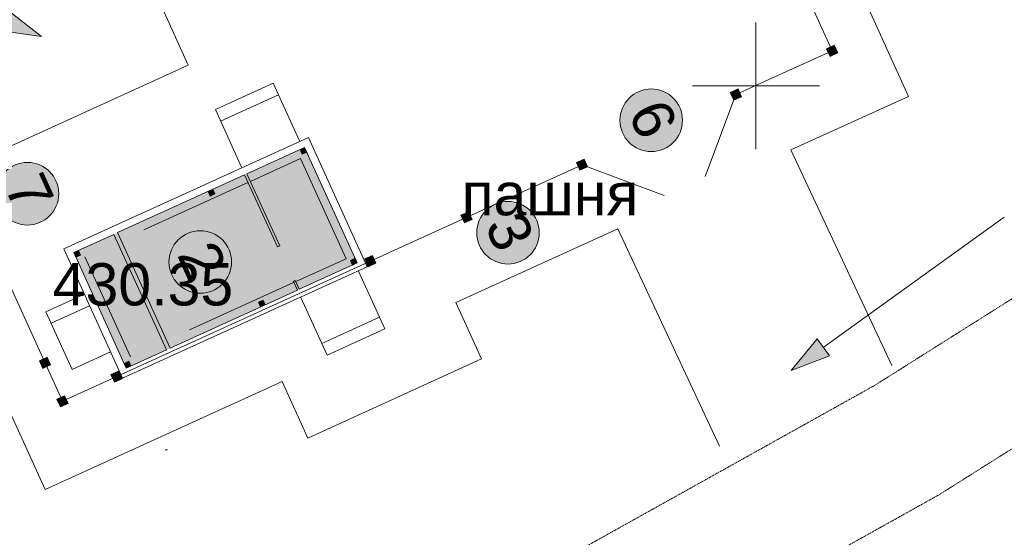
# Model space of a CAD drawing. Header units: millimetres. Extents: x 918404 to 1362154, y 4120617 to 4364104.
# Tile 230 of 256: x 1118122 to 1122779, y 4175233 to 4177681. Entities that reach past the tile are written whole.
import ezdxf

# ---------------------------------------------------------------- set-up
doc = ezdxf.new("R2010")
doc.units = ezdxf.units.MM
doc.header["$MEASUREMENT"] = 0
doc.linetypes.add('thk_line_type', pattern=[945, 540, -405])
doc.linetypes.add('Д_ТРОТ_ТРУБА', pattern=[1.5, 0.75, -0.75])
for name, color, linetype, lineweight in [('(001) Сетка_Ном._пера__132', 132, 'Continuous', 18), ('(008) Скульптуры_Ном._пера__7', 7, 'Continuous', 18), ('+(газон)_Ном._пера__7', 7, 'Continuous', 18), ('0_Ном._пера__1', 1, 'Continuous', 18), ('0_Ном._пера__1_Ном._пера__5', 5, 'Continuous', 18), ('0_Ном._пера__255_Ном._пера__255', 255, 'Continuous', 18), ('0_Ном._пера__7', 7, 'Continuous', 18), ('0_Ном._пера__7_Ном._пера__5', 5, 'Continuous', 18), ('0_Ном._пера__7_Ном._пера__7', 7, 'Continuous', 18), ('2D-чертеж - Общий_Ном._пера__1', 1, 'Continuous', 18), ('2D-чертеж - Общий_Ном._пера__100', 100, 'Continuous', 18), ('2D-чертеж - Общий_Ном._пера__7', 7, 'Continuous', 18), ('ВЫСОТА_Ном._пера__7', 7, 'Continuous', 18), ('Зоп. К._Ном._пера__1', 1, 'Continuous', 18), ('Интерьер- Перегородка_Ном._пера__7', 7, 'Continuous', 18), ('ТОЧКИ_Ном._пера__5', 5, 'Continuous', 18)]:
    doc.layers.add(name, color=color, linetype=linetype, lineweight=lineweight)
doc.layers.add('+(газон)', color=7, linetype='Continuous')
doc.layers.add('Интерьер- Перегородка', color=7, linetype='Continuous')
doc.styles.add('СГЕНЕРИР_СТИЛЬ_1', font='arial.ttf')
doc.styles.add('СГЕНЕРИР_СТИЛЬ_2', font='arial.ttf')

# ---------------------------------------------------------------- blocks, each defined once
blk = doc.blocks.new('Стена_127', base_point=(1119742, 4176521.8))
at = {"layer": 'Интерьер- Перегородка_Ном._пера__7', "linetype": 'Continuous', "flags": 128}
for points in [[(1119765.8, 4176512.9), (1119487.4, 4177124.5)], [(1119469.5, 4177076.8), (1119718.1, 4176530.8)]]:
    blk.add_lwpolyline(points, dxfattribs=at)
blk = doc.blocks.new('Стена_128', base_point=(1119742, 4176521.8))
at = {"layer": 'Интерьер- Перегородка_Ном._пера__7', "linetype": 'Continuous', "flags": 128}
for points in [[(1119718.1, 4176530.8), (1119444.2, 4176406)], [(1118608.2, 4175985.8), (1119765.8, 4176512.9)], [(1119435.1, 4176401.9), (1118833.5, 4176128)], [(1118815.3, 4176119.7), (1118626, 4176033.5)]]:
    blk.add_lwpolyline(points, dxfattribs=at)
blk = doc.blocks.new('Стена_129', base_point=(1119478.4, 4177100.7))
at = {"layer": 'Интерьер- Перегородка_Ном._пера__7', "linetype": 'Continuous', "flags": 128}
for points in [[(1119487.4, 4177124.5), (1118329.7, 4176597.4)], [(1119196.5, 4176952.5), (1119469.5, 4177076.8)], [(1118584.9, 4176674.1), (1119185.6, 4176947.5)], [(1118377.4, 4176579.6), (1118566.7, 4176665.8)]]:
    blk.add_lwpolyline(points, dxfattribs=at)
blk = doc.blocks.new('Стена_130', base_point=(1118617.1, 4176009.7))
at = {"layer": 'Интерьер- Перегородка_Ном._пера__7', "linetype": 'Continuous', "flags": 128}
for points in [[(1118329.7, 4176597.4), (1118608.2, 4175985.8)], [(1118626, 4176033.5), (1118377.4, 4176579.6)]]:
    blk.add_lwpolyline(points, dxfattribs=at)
blk = doc.blocks.new('Стена_131', base_point=(1119183.6, 4176966.4))
at = {"layer": 'Интерьер- Перегородка_Ном._пера__7', "linetype": 'Continuous', "flags": 128}
for points in [[(1119185.6, 4176947.5), (1119340.8, 4176606.5)], [(1119351.8, 4176611.4), (1119196.5, 4176952.5)], [(1119340.8, 4176606.5), (1119351.8, 4176611.4)]]:
    blk.add_lwpolyline(points, dxfattribs=at)
blk = doc.blocks.new('Стена_132', base_point=(1119420.9, 4176445.1))
at = {"layer": 'Интерьер- Перегородка_Ном._пера__7', "linetype": 'Continuous', "flags": 128}
for points in [[(1119425.4, 4176447.2), (1119416.3, 4176443.1)], [(1119416.3, 4176443.1), (1119435.1, 4176401.9)], [(1119444.2, 4176406), (1119425.4, 4176447.2)]]:
    blk.add_lwpolyline(points, dxfattribs=at)
blk = doc.blocks.new('Стена_133', base_point=(1118568.3, 4176686.3))
at = {"layer": 'Интерьер- Перегородка_Ном._пера__7', "linetype": 'Continuous', "flags": 128}
for points in [[(1118566.7, 4176665.8), (1118815.3, 4176119.7)], [(1118833.5, 4176128), (1118584.9, 4176674.1)]]:
    blk.add_lwpolyline(points, dxfattribs=at)
blk = doc.blocks.new('Колонна_470', base_point=(1118241.4, 4176058.4))
at = {"layer": '+(газон)', "linetype": 'Continuous', "lineweight": 0, "true_color": 0x000000}
blk.add_hatch(color=18, dxfattribs=at).paths.add_polyline_path([(1118251.3, 4176084.9), (1118214.9, 4176068.3), (1118231.5, 4176031.9), (1118267.9, 4176048.5)])
at = {"layer": '+(газон)_Ном._пера__7', "linetype": 'Continuous', "flags": 128}
blk.add_lwpolyline([(1118251.3, 4176084.9), (1118214.9, 4176068.3), (1118231.5, 4176031.9), (1118267.9, 4176048.5)], close=True, dxfattribs=at)
blk = doc.blocks.new('Колонна_473', base_point=(1119780.5, 4176539.4))
at = {"layer": '+(газон)', "linetype": 'Continuous', "lineweight": 0, "true_color": 0x000000}
blk.add_hatch(color=18, dxfattribs=at).paths.add_polyline_path([(1119790.4, 4176565.8), (1119754, 4176549.3), (1119770.5, 4176512.9), (1119807, 4176529.4)])
at = {"layer": '+(газон)_Ном._пера__7', "linetype": 'Continuous', "flags": 128}
blk.add_lwpolyline([(1119790.4, 4176565.8), (1119754, 4176549.3), (1119770.5, 4176512.9), (1119807, 4176529.4)], close=True, dxfattribs=at)
blk = doc.blocks.new('Колонна_474', base_point=(1118579.8, 4175992.7))
at = {"layer": '+(газон)', "linetype": 'Continuous', "lineweight": 0, "true_color": 0x000000}
blk.add_hatch(color=18, dxfattribs=at).paths.add_polyline_path([(1118589.7, 4176019.2), (1118553.3, 4176002.6), (1118569.9, 4175966.2), (1118606.3, 4175982.8)])
at = {"layer": '+(газон)_Ном._пера__7', "linetype": 'Continuous', "flags": 128}
blk.add_lwpolyline([(1118589.7, 4176019.2), (1118553.3, 4176002.6), (1118569.9, 4175966.2), (1118606.3, 4175982.8)], close=True, dxfattribs=at)
blk = doc.blocks.new('Колонна_475', base_point=(1120235.5, 4176746.6))
at = {"layer": '+(газон)', "linetype": 'Continuous', "lineweight": 0, "true_color": 0x000000}
blk.add_hatch(color=18, dxfattribs=at).paths.add_polyline_path([(1120245.4, 4176773), (1120209, 4176756.5), (1120225.6, 4176720.1), (1120262, 4176736.6)])
at = {"layer": '+(газон)_Ном._пера__7', "linetype": 'Continuous', "flags": 128}
blk.add_lwpolyline([(1120245.4, 4176773), (1120209, 4176756.5), (1120225.6, 4176720.1), (1120262, 4176736.6)], close=True, dxfattribs=at)
blk = doc.blocks.new('Колонна_476', base_point=(1118324.3, 4175876.4))
at = {"layer": '+(газон)', "linetype": 'Continuous', "lineweight": 0, "true_color": 0x000000}
blk.add_hatch(color=18, dxfattribs=at).paths.add_polyline_path([(1118334.2, 4175902.9), (1118297.8, 4175886.3), (1118314.4, 4175849.9), (1118350.8, 4175866.5)])
at = {"layer": '+(газон)_Ном._пера__7', "linetype": 'Continuous', "flags": 128}
blk.add_lwpolyline([(1118334.2, 4175902.9), (1118297.8, 4175886.3), (1118314.4, 4175849.9), (1118350.8, 4175866.5)], close=True, dxfattribs=at)
blk = doc.blocks.new('Колонна_477', base_point=(1120781.6, 4176995.2))
at = {"layer": '+(газон)', "linetype": 'Continuous', "lineweight": 0, "true_color": 0x000000}
blk.add_hatch(color=18, dxfattribs=at).paths.add_polyline_path([(1120791.5, 4177021.7), (1120755.1, 4177005.1), (1120771.7, 4176968.7), (1120808.1, 4176985.3)])
at = {"layer": '+(газон)_Ном._пера__7', "linetype": 'Continuous', "flags": 128}
blk.add_lwpolyline([(1120791.5, 4177021.7), (1120755.1, 4177005.1), (1120771.7, 4176968.7), (1120808.1, 4176985.3)], close=True, dxfattribs=at)
blk = doc.blocks.new('Колонна_478', base_point=(1121509.7, 4177326.7))
at = {"layer": '+(газон)', "linetype": 'Continuous', "lineweight": 0, "true_color": 0x000000}
blk.add_hatch(color=18, dxfattribs=at).paths.add_polyline_path([(1121519.6, 4177353.2), (1121483.2, 4177336.6), (1121499.8, 4177300.2), (1121536.2, 4177316.8)])
at = {"layer": '+(газон)_Ном._пера__7', "linetype": 'Continuous', "flags": 128}
blk.add_lwpolyline([(1121519.6, 4177353.2), (1121483.2, 4177336.6), (1121499.8, 4177300.2), (1121536.2, 4177316.8)], close=True, dxfattribs=at)
blk = doc.blocks.new('Колонна_479', base_point=(1121964.7, 4177533.9))
at = {"layer": '+(газон)', "linetype": 'Continuous', "lineweight": 0, "true_color": 0x000000}
blk.add_hatch(color=18, dxfattribs=at).paths.add_polyline_path([(1121974.6, 4177560.3), (1121938.2, 4177543.8), (1121954.8, 4177507.4), (1121991.2, 4177523.9)])
at = {"layer": '+(газон)_Ном._пера__7', "linetype": 'Continuous', "flags": 128}
blk.add_lwpolyline([(1121974.6, 4177560.3), (1121938.2, 4177543.8), (1121954.8, 4177507.4), (1121991.2, 4177523.9)], close=True, dxfattribs=at)
blk = doc.blocks.new('Линия_195', base_point=(1122778.8, 4176747.2))
at = {"layer": '0_Ном._пера__1', "linetype": 'Continuous'}
blk.add_hatch(color=256, dxfattribs=at).paths.add_polyline_path([(1121771.5, 4176022.3), (1121952.1, 4176090.8), (1121893.7, 4176171.9)])
for p, q in [((1122778.8, 4176747.2), (1121922.9, 4176131.3)), ((1121771.5, 4176022.3), (1121893.7, 4176171.9)), ((1121893.7, 4176171.9), (1121952.1, 4176090.8)), ((1121771.5, 4176022.3), (1121952.1, 4176090.8))]:
    blk.add_line(p, q, dxfattribs=at)
blk = doc.blocks.new('Линия_197', base_point=(1116655.1, 4178273.8))
at = {"layer": '0_Ном._пера__1', "linetype": 'Continuous'}
blk.add_hatch(color=256, dxfattribs=at).paths.add_polyline_path([(1118225.5, 4177600.6), (1118073.7, 4177720.1), (1118034.3, 4177628.2)])
for p, q in [((1116655.1, 4178273.8), (1118054, 4177674.1)), ((1118034.3, 4177628.2), (1118073.7, 4177720.1)), ((1118225.5, 4177600.6), (1118073.7, 4177720.1)), ((1118225.5, 4177600.6), (1118034.3, 4177628.2))]:
    blk.add_line(p, q, dxfattribs=at)

msp = doc.modelspace()

# ---------------------------------------------------------------- hatches: boundary and pattern name
at = {"layer": '0_Ном._пера__255_Ном._пера__255', "linetype": 'Continuous'}
for points in [[(1121243.6, 4177266.6, 1), (1120974.4, 4177144, 1)], [(1118293.1, 4176918.9, 1), (1118023.9, 4176796.3, 1)], [(1120566.1, 4176734.5, 1), (1120296.8, 4176611.9, 1)], [(1119110.4, 4176596.4, 1), (1118841.1, 4176473.8, 1)]]:
    msp.add_hatch(color=256, dxfattribs=at).paths.add_polyline_path(points)
at = {"layer": '2D-чертеж - Общий_Ном._пера__100', "linetype": 'Continuous'}
for points in [[(1119447.7, 4177066.9), (1119457.6, 4177045), (1119479.5, 4177055), (1119469.5, 4177076.8)], [(1119012.6, 4176868.8), (1119022.6, 4176847), (1119044.4, 4176856.9), (1119034.5, 4176878.8)], [(1118377.4, 4176579.6), (1118387.3, 4176557.7), (1118409.2, 4176567.7), (1118399.2, 4176589.5)], [(1119686.3, 4176542.7), (1119696.3, 4176520.8), (1119718.1, 4176530.8), (1119708.2, 4176552.6)], [(1119251.3, 4176344.6), (1119261.3, 4176322.7), (1119283.1, 4176332.7), (1119273.2, 4176354.5)], [(1118616.1, 4176055.4), (1118626, 4176033.5), (1118647.8, 4176043.5), (1118637.9, 4176065.3)]]:
    msp.add_hatch(color=256, dxfattribs=at).paths.add_polyline_path(points)
at = {"layer": 'Зоп. К._Ном._пера__1', "linetype": 'Continuous', "lineweight": 18}
msp.add_hatch(color=14, dxfattribs=at).paths.add_polyline_path([(1118626, 4176033.5), (1118377.4, 4176579.6), (1119469.5, 4177076.8), (1119718.1, 4176530.8)])

# ---------------------------------------------------------------- linework, layer by layer
at = {"layer": '(001) Сетка_Ном._пера__132', "linetype": 'Continuous'}
for p, q in [((1121604.5, 4177668.2), (1121604.5, 4177068.2)), ((1121304.5, 4177368.2), (1121904.5, 4177368.2))]:
    msp.add_line(p, q, dxfattribs=at)
at = {"layer": '0_Ном._пера__1_Ном._пера__5', "linetype": 'Continuous'}
for centre in [(1121109, 4177205.3), (1118158.5, 4176857.6), (1120431.4, 4176673.2), (1118975.7, 4176535.1)]:
    msp.add_circle(centre, 147.9, dxfattribs=at)
at = {"layer": '0_Ном._пера__7', "linetype": 'Д_ТРОТ_ТРУБА', "flags": 128}
for points in [[(1114141.8, 4170613.7), (1114761.2, 4171246), (1115593.1, 4172072.4), (1116409.3, 4172768.9), (1117385.8, 4173299.6), (1119096.3, 4174239.8), (1122165.4, 4175951.1), (1123309, 4176672.2), (1123630.5, 4176922.2), (1123816.8, 4177103.8), (1123910.3, 4177340.7), (1123969.2, 4177573.5), (1124115.3, 4178270.4), (1124259.6, 4181370.5), (1124130.7, 4187202.3)], [(1115608.3, 4170957.5), (1115785, 4171351.7), (1115999.8, 4171630.7), (1116751, 4172271.7), (1117673.6, 4172773.1), (1119387, 4173714.9), (1122471.7, 4175435), (1123654, 4176180.4), (1124025.3, 4176469.1), (1124327.8, 4176763.9), (1124482.6, 4177156.3), (1124553.9, 4177438.3), (1124712.4, 4178194.4), (1124859.9, 4181363.2), (1124730.6, 4187215.6)]]:
    msp.add_lwpolyline(points, dxfattribs=at)
at = {"layer": '0_Ном._пера__7_Ном._пера__7', "linetype": 'Continuous'}
for p, q in [((1122326.5, 4177318.4), (1120509.1, 4181310.1)), ((1121964.7, 4177533.9), (1120390.1, 4180992.3)), ((1116424.1, 4179450.3), (1118241.6, 4175458.5)), ((1116749.7, 4179334.8), (1118324.3, 4175876.4)), ((1118421.9, 4178557.9), (1118919.2, 4177465.8)), ((1121509.7, 4177326.7), (1121964.7, 4177533.9)), ((1118919.2, 4177465.8), (1118009.1, 4177051.4)), ((1121364.8, 4176939.7), (1121509.7, 4177326.7)), ((1121770.1, 4177065), (1122326.5, 4177318.4)), ((1121770.1, 4177065), (1122247.1, 4176045.9)), ((1118324.3, 4175876.4), (1120781.6, 4176995.2)), ((1120781.6, 4176995.2), (1121169.9, 4176849.8)), ((1120184.4, 4176343.1), (1120950.6, 4176691.9)), ((1120950.6, 4176691.9), (1121431.6, 4175664.2)), ((1120184.4, 4176343.1), (1120305.9, 4176076.4)), ((1120305.9, 4176076.4), (1119485.1, 4175702.7)), ((1118241.6, 4175458.5), (1119363.7, 4175969.4)), ((1119485.1, 4175702.7), (1119363.7, 4175969.4))]:
    msp.add_line(p, q, dxfattribs=at)
at = {"layer": '2D-чертеж - Общий_Ном._пера__1', "linetype": 'Continuous', "flags": 128}
for points in [[(1119447.7, 4177066.9), (1119457.6, 4177045), (1119479.5, 4177055), (1119469.5, 4177076.8)], [(1119012.6, 4176868.8), (1119022.6, 4176847), (1119044.4, 4176856.9), (1119034.5, 4176878.8)], [(1118377.4, 4176579.6), (1118387.3, 4176557.7), (1118409.2, 4176567.7), (1118399.2, 4176589.5)], [(1119686.3, 4176542.7), (1119696.3, 4176520.8), (1119718.1, 4176530.8), (1119708.2, 4176552.6)], [(1119251.3, 4176344.6), (1119261.3, 4176322.7), (1119283.1, 4176332.7), (1119273.2, 4176354.5)], [(1118616.1, 4176055.4), (1118626, 4176033.5), (1118647.8, 4176043.5), (1118637.9, 4176065.3)]]:
    msp.add_lwpolyline(points, close=True, dxfattribs=at)
at = {"layer": '2D-чертеж - Общий_Ном._пера__7', "linetype": 'Continuous'}
for p, q in [((1119047.3, 4177256), (1119320.4, 4177380.3)), ((1119444.7, 4177107.3), (1119320.4, 4177380.3)), ((1119072.2, 4177201.4), (1119345.2, 4177325.7)), ((1119171.6, 4176983), (1119047.3, 4177256)), ((1119469.5, 4177076.8), (1119447.7, 4177066.9)), ((1119457.6, 4177045), (1119447.7, 4177066.9)), ((1119479.5, 4177055), (1119457.6, 4177045)), ((1119479.5, 4177055), (1119469.5, 4177076.8)), ((1119022.6, 4176847), (1119012.6, 4176868.8)), ((1119044.4, 4176856.9), (1119022.6, 4176847)), ((1119044.4, 4176856.9), (1119034.5, 4176878.8)), ((1118399.2, 4176589.5), (1118377.4, 4176579.6)), ((1118387.3, 4176557.7), (1118377.4, 4176579.6)), ((1118409.2, 4176567.7), (1118399.2, 4176589.5)), ((1119350.9, 4176611), (1119341.8, 4176606.9)), ((1118409.2, 4176567.7), (1118387.3, 4176557.7)), ((1119708.2, 4176552.6), (1119686.3, 4176542.7)), ((1119696.3, 4176520.8), (1119686.3, 4176542.7)), ((1119718.1, 4176530.8), (1119696.3, 4176520.8)), ((1119718.1, 4176530.8), (1119708.2, 4176552.6)), ((1119724.8, 4176492), (1119849.1, 4176219)), ((1119416.3, 4176443.1), (1119425.4, 4176447.2)), ((1118245.5, 4176299.8), (1118427.5, 4176382.6)), ((1119273.2, 4176354.5), (1119251.3, 4176344.6)), ((1119261.3, 4176322.7), (1119251.3, 4176344.6)), ((1119283.1, 4176332.7), (1119273.2, 4176354.5)), ((1119451.7, 4176367.7), (1119576.1, 4176094.7)), ((1118369.8, 4176026.7), (1118245.5, 4176299.8)), ((1118270.3, 4176245.2), (1118452.4, 4176328)), ((1119551.2, 4176149.3), (1119824.2, 4176273.6)), ((1119576.1, 4176094.7), (1119849.1, 4176219)), ((1118369.8, 4176026.7), (1118551.8, 4176109.6)), ((1118637.9, 4176065.3), (1118616.1, 4176055.4)), ((1118647.8, 4176043.5), (1118637.9, 4176065.3)), ((1118626, 4176033.5), (1118616.1, 4176055.4)), ((1118647.8, 4176043.5), (1118626, 4176033.5))]:
    msp.add_line(p, q, dxfattribs=at)
at = {"layer": '2D-чертеж - Общий_Ном._пера__7', "linetype": 'thk_line_type'}
for p, q in [((1119449.7, 4177023.8), (1119213.1, 4176916.1)), ((1119665.2, 4176550.6), (1119449.7, 4177023.8)), ((1119200.4, 4176910.3), (1118430.4, 4176559.7)), ((1118645.8, 4176086.5), (1118430.4, 4176559.7)), ((1119665.2, 4176550.6), (1119427.6, 4176442.4)), ((1119416.7, 4176437.5), (1118645.8, 4176086.5))]:
    msp.add_line(p, q, dxfattribs=at)
at = {"layer": 'ТОЧКИ_Ном._пера__5', "linetype": 'Continuous'}
msp.add_line((1118810.4, 4175647.1), (1118820.4, 4175647.1), dxfattribs=at)

# ---------------------------------------------------------------- block references
at = {"layer": '+(газон)'}
for name, p in [('Колонна_479', (1121964.7, 4177533.9)), ('Колонна_478', (1121509.7, 4177326.7)), ('Колонна_477', (1120781.6, 4176995.2)), ('Колонна_475', (1120235.5, 4176746.6)), ('Колонна_473', (1119780.5, 4176539.4)), ('Колонна_470', (1118241.4, 4176058.4)), ('Колонна_474', (1118579.8, 4175992.7)), ('Колонна_476', (1118324.3, 4175876.4))]:
    msp.add_blockref(name, p, dxfattribs=at)
at = {"color": 1, "linetype": 'Continuous', "lineweight": 18}
for name, p in [('Линия_197', (1116655.1, 4178273.8)), ('Линия_195', (1122778.8, 4176747.2))]:
    msp.add_blockref(name, p, dxfattribs=at)
at = {"layer": 'Интерьер- Перегородка'}
for name, p in [('Стена_129', (1119478.4, 4177100.7)), ('Стена_127', (1119742, 4176521.8)), ('Стена_131', (1119183.6, 4176966.4)), ('Стена_133', (1118568.3, 4176686.3)), ('Стена_130', (1118617.1, 4176009.7)), ('Стена_128', (1119742, 4176521.8)), ('Стена_132', (1119420.9, 4176445.1))]:
    msp.add_blockref(name, p, dxfattribs=at)

# ---------------------------------------------------------------- texts
at = {"layer": '(008) Скульптуры_Ном._пера__7', "linetype": 'Continuous', "insert": (1120211.8, 4176753), "char_height": 200, "attachment_point": 7, "style": 'СГЕНЕРИР_СТИЛЬ_1'}
msp.add_mtext('{пашня}', dxfattribs=at)
at = {"layer": '0_Ном._пера__7_Ном._пера__5', "linetype": 'Continuous', "char_height": 197.22, "attachment_point": 9, "rotation": 294.4798, "style": 'СГЕНЕРИР_СТИЛЬ_2'}
for s, insert in [('{6}', (1121057.6, 4177099.6)), ('{7}', (1118110, 4176753.3)), ('{3}', (1120380, 4176567.6)), ('{2}', (1118927.3, 4176430.8))]:
    msp.add_mtext(s, dxfattribs=dict(at, insert=insert))
at = {"layer": 'ВЫСОТА_Ном._пера__7', "linetype": 'Continuous', "insert": (1118277.4, 4176428.1), "char_height": 200, "attachment_point": 4, "style": 'СГЕНЕРИР_СТИЛЬ_1'}
msp.add_mtext('{430.35}', dxfattribs=at)

doc.saveas('drawing.dxf')
